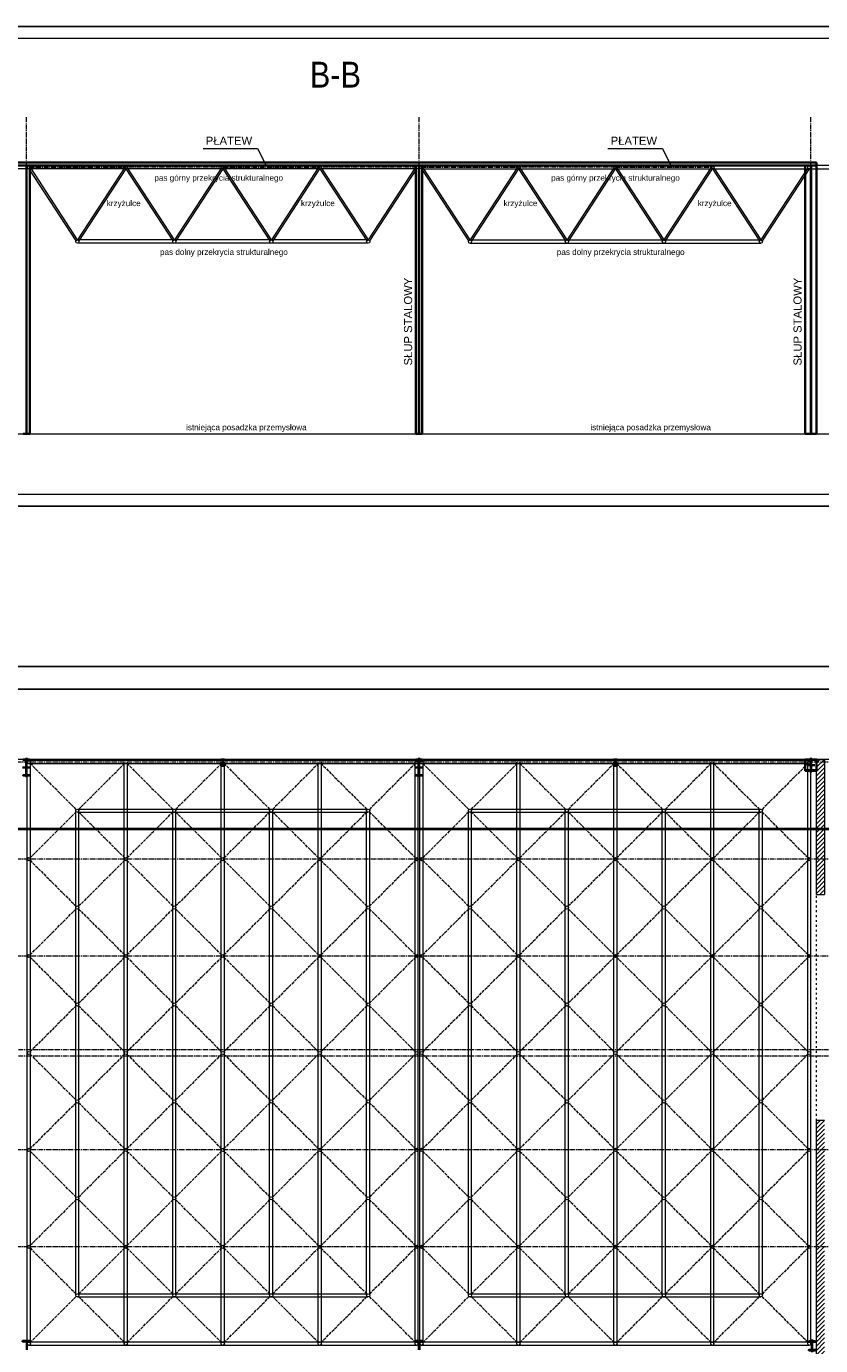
# Model space of a CAD drawing. Header units: millimetres. Extents: x -4725611 to 4745838, y -5478268 to 5501141.
# Tile 16 of 26: x 38619 to 41076, y -7438 to -3355. Entities that reach past the tile are written whole.
import ezdxf

# ---------------------------------------------------------------- set-up
doc = ezdxf.new("R2010")
doc.units = ezdxf.units.MM
for name, pattern in [('ACAD_ISO02W100', [15, 12, -3]), ('ACAD_ISO03W100', [30, 12, -18]), ('CENTER2', [28.575, 19.05, -3.175, 3.175, -3.175])]:
    doc.linetypes.add(name, pattern=pattern)
for name, color, linetype, lineweight in [('_kh_elementy istniejące', 253, 'Continuous', 15), ('e-cad_cienkie', 80, 'Continuous', 13), ('e-cad_kontur', 2, 'Continuous', 35), ('e-cad_opisy', 7, 'Continuous', 13), ('e-cad_osie', 6, 'CENTER2', 9), ('e-cad_wypelnienia', 254, 'Continuous', 5), ('K- OPISY', 40, 'Continuous', 20), ('K-STAL', 2, 'Continuous', 20), ('K-WIDOK', 140, 'Continuous', 15)]:
    doc.layers.add(name, color=color, linetype=linetype, lineweight=lineweight)
doc.styles.add('Arial', font='arial.ttf')
doc.styles.get("Standard").update_dxf_attribs({"font": 'arial.ttf'})
pattern_1 = [(225, (46372.62428, -3621.33582), (0.179605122, -0.179605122), [])]

msp = doc.modelspace()

# ---------------------------------------------------------------- hatches: boundary and pattern name
at = {"layer": 'e-cad_kontur', "ltscale": 0.8}
h = msp.add_hatch(dxfattribs=at)
h.set_pattern_fill('ANSI31', color=256, scale=0.08, angle=180, style=0)
h.set_pattern_definition(pattern_1)
edge = h.paths.add_edge_path()
edge.add_line((39231.28, -5624.21), (39221.28, -5624.21))
edge.add_line((39221.28, -5624.21), (39221.28, -5625.06))
edge.add_line((39221.28, -5625.06), (39224.8, -5625.06))
edge.add_arc((39224.8, -5626.26), 1.2, 360, 450, ccw=False)
edge.add_line((39226, -5626.26), (39226, -5642.16))
edge.add_arc((39224.8, -5642.16), 1.2, 270, 360, ccw=False)
edge.add_line((39224.8, -5643.36), (39221.28, -5643.36))
edge.add_line((39221.28, -5643.36), (39221.28, -5644.21))
edge.add_line((39221.28, -5644.21), (39231.28, -5644.21))
edge.add_line((39231.28, -5644.21), (39231.28, -5643.36))
edge.add_line((39231.28, -5643.36), (39227.76, -5643.36))
edge.add_arc((39227.76, -5642.16), 1.2, 180, 270, ccw=False)
edge.add_line((39226.56, -5642.16), (39226.56, -5626.26))
edge.add_arc((39227.76, -5626.26), 1.2, 450, 540, ccw=False)
edge.add_line((39227.76, -5625.06), (39231.28, -5625.06))
edge.add_line((39231.28, -5625.06), (39231.28, -5624.21))
h = msp.add_hatch(dxfattribs=at)
h.set_pattern_fill('ANSI31', color=256, scale=0.08, angle=180, style=0)
h.set_pattern_definition(pattern_1)
edge = h.paths.add_edge_path()
edge.add_line((40436.28, -5624.21), (40446.28, -5624.21))
edge.add_line((40446.28, -5624.21), (40446.28, -5625.06))
edge.add_line((40446.28, -5625.06), (40442.76, -5625.06))
edge.add_arc((40442.76, -5626.26), 1.2, 90, 180)
edge.add_line((40441.56, -5626.26), (40441.56, -5642.16))
edge.add_arc((40442.76, -5642.16), 1.2, 180, 270)
edge.add_line((40442.76, -5643.36), (40446.28, -5643.36))
edge.add_line((40446.28, -5643.36), (40446.28, -5644.21))
edge.add_line((40446.28, -5644.21), (40436.28, -5644.21))
edge.add_line((40436.28, -5644.21), (40436.28, -5643.36))
edge.add_line((40436.28, -5643.36), (40439.8, -5643.36))
edge.add_arc((40439.8, -5642.16), 1.2, 270, 360)
edge.add_line((40441, -5642.16), (40441, -5626.26))
edge.add_arc((40439.8, -5626.26), 1.2, 0, 90)
edge.add_line((40439.8, -5625.06), (40436.28, -5625.06))
edge.add_line((40436.28, -5625.06), (40436.28, -5624.21))
at = {"layer": 'e-cad_wypelnienia', "ltscale": 0.8}
h = msp.add_hatch(dxfattribs=at)
h.set_pattern_fill('ANSI31', color=256, scale=3)
h.set_pattern_definition([(45, (0, -8779.463), (-6.735192, 6.735192), [])])
h.paths.add_polyline_path([(41088.78, -9250.88), (41063.78, -9250.88), (41063.78, -9396.72), (41088.78, -9396.72)])
h.paths.add_polyline_path([(41088.78, -7439.21), (41063.78, -7439.21), (41063.78, -9250.88), (41088.78, -9250.88)])
h.paths.add_polyline_path([(41088.78, -6742.21), (41063.78, -6742.21), (41063.78, -7439.21), (41088.78, -7439.21)])
h.paths.add_polyline_path([(41088.78, -5641.71), (41063.78, -5641.71), (41063.78, -6042.21), (41088.78, -6042.21)])
h.paths.add_polyline_path([(41088.78, -5624.21), (41063.78, -5624.21), (41063.78, -5641.71), (41088.78, -5641.71)])
h.paths.add_polyline_path([(41058.92, -7525.73), (41093.79, -7525.73), (41093.79, -7484.52), (41058.92, -7484.52)])

# ---------------------------------------------------------------- linework, layer by layer
at = {"ltscale": 0.8}
msp.add_lwpolyline([(32175.44, -4840.44), (45675.44, -4840.44), (45675.44, -3355.44), (32175.44, -3355.44)], close=True, dxfattribs=at)
at = {"layer": '_kh_elementy istniejące', "lineweight": 40}
msp.add_lwpolyline([(32215.04, -5839.18), (45142.12, -5839.18)], dxfattribs=at)
at = {"layer": 'Defpoints', "ltscale": 0.8}
for points in [[(30315.91, -11276.3), (47815.91, -11276.3), (47815.91, -5336.3), (30315.91, -5336.3)], [(30615.91, -11206.3), (47745.91, -11206.3), (47745.91, -5406.3), (30615.91, -5406.3)]]:
    msp.add_lwpolyline(points, close=True, dxfattribs=at)
at = {"layer": 'e-cad_cienkie'}
msp.add_lwpolyline([(32325.44, -4802.94), (45637.94, -4802.94), (45637.94, -3392.94), (32325.44, -3392.94)], close=True, dxfattribs=at)
at = {"layer": 'e-cad_cienkie', "ltscale": 0.8}
for points in [[(39165.34, -3732.88), (39334.12, -3732.88), (39360.23, -3786.35)], [(40418.33, -3732.88), (40587.11, -3732.88), (40613.22, -3786.35)]]:
    msp.add_lwpolyline(points, dxfattribs=at)
at = {"layer": 'e-cad_cienkie', "color": 242, "ltscale": 0.8, "true_color": 0xdf343a}
for points in [[(38621.28, -7432.78), (38621.28, -5632.78)], [(39826.28, -5627.78), (38626.28, -5627.78)], [(38631.28, -7432.78), (38631.28, -5632.78)], [(38921.28, -7432.78), (38921.28, -5632.78)], [(38931.28, -7432.78), (38931.28, -5632.78)], [(39221.28, -7432.78), (39221.28, -5632.78)], [(39231.28, -7432.78), (39231.28, -5632.78)], [(39521.28, -7432.78), (39521.28, -5632.78)], [(39521.28, -7432.78), (39521.28, -5632.78)], [(39531.28, -7432.78), (39531.28, -5632.78)], [(39531.28, -7432.78), (39531.28, -5632.78)], [(39821.28, -7432.78), (39821.28, -5632.78)], [(39821.28, -7432.78), (39821.28, -5632.78)], [(39831.28, -7432.78), (39831.28, -5632.78)], [(39831.28, -7432.78), (39831.28, -5632.78)], [(39836.28, -7432.78), (39836.28, -5632.78)], [(41041.28, -5627.78), (39841.28, -5627.78)], [(39846.28, -7432.78), (39846.28, -5632.78)], [(40136.28, -7432.78), (40136.28, -5632.78)], [(40146.28, -7432.78), (40146.28, -5632.78)], [(40436.28, -7432.78), (40436.28, -5632.78)], [(40446.28, -7432.78), (40446.28, -5632.78)], [(40736.28, -7432.78), (40736.28, -5632.78)], [(40736.28, -7432.78), (40736.28, -5632.78)], [(40746.28, -7432.78), (40746.28, -5632.78)], [(40746.28, -7432.78), (40746.28, -5632.78)], [(41036.28, -7432.78), (41036.28, -5632.78)], [(41036.28, -7432.78), (41036.28, -5632.78)], [(41046.28, -7432.78), (41046.28, -5632.78)], [(41046.28, -7432.78), (41046.28, -5632.78)], [(39826.28, -5637.78), (38626.28, -5637.78)], [(39826.28, -5637.78), (38626.28, -5637.78)], [(41041.28, -5637.78), (39841.28, -5637.78)], [(41041.28, -5637.78), (39841.28, -5637.78)], [(39826.28, -7427.78), (38626.28, -7427.78)], [(41041.28, -7427.78), (39841.28, -7427.78)], [(39826.28, -7437.78), (38626.28, -7437.78)], [(41041.28, -7437.78), (39841.28, -7437.78)]]:
    msp.add_lwpolyline(points, dxfattribs=at)
for centre in [(38626.28, -5632.78), (38626.28, -5632.78), (39826.28, -5632.78), (39841.28, -5632.78), (39841.28, -5632.78), (41041.28, -5632.78), (38626.28, -5932.78), (38926.28, -5932.78), (39226.28, -5932.78), (39526.28, -5932.78), (39826.28, -5932.78), (39841.28, -5932.78), (40141.28, -5932.78), (40441.28, -5932.78), (40741.28, -5932.78), (41041.28, -5932.78), (38626.28, -6232.78), (38926.28, -6232.78), (39226.28, -6232.78), (39526.28, -6232.78), (39826.28, -6232.78), (39841.28, -6232.78), (40141.28, -6232.78), (40441.28, -6232.78), (40741.28, -6232.78), (41041.28, -6232.78), (38626.28, -6532.78), (38926.28, -6532.78), (39226.28, -6532.78), (39526.28, -6532.78), (39826.28, -6532.78), (39841.28, -6532.78), (40141.28, -6532.78), (40441.28, -6532.78), (40741.28, -6532.78), (41041.28, -6532.78), (38626.28, -6832.78), (38926.28, -6832.78), (39226.28, -6832.78), (39526.28, -6832.78), (39826.28, -6832.78), (39841.28, -6832.78), (40141.28, -6832.78), (40441.28, -6832.78), (40741.28, -6832.78), (41041.28, -6832.78), (38626.28, -7132.78), (38926.28, -7132.78), (39226.28, -7132.78), (39526.28, -7132.78), (39826.28, -7132.78), (39841.28, -7132.78), (40141.28, -7132.78), (40441.28, -7132.78), (40741.28, -7132.78), (41041.28, -7132.78), (38626.28, -7432.78), (38926.28, -7432.78), (39226.28, -7432.78), (39526.28, -7432.78), (39826.28, -7432.78), (39841.28, -7432.78), (40141.28, -7432.78), (40441.28, -7432.78), (40741.28, -7432.78), (41041.28, -7432.78)]:
    msp.add_circle(centre, 5, dxfattribs=at)
at = {"layer": 'e-cad_kontur', "ltscale": 0.8}
for points in [[(41063.78, -3776.35), (36173.78, -3776.35)], [(41063.78, -3786.35), (36173.78, -3786.35)], [(38628.78, -3786.35), (38608.78, -3786.35)], [(38619.29, -4616.35), (38619.29, -3786.35)], [(38628.78, -4616.35), (38628.78, -3786.35)], [(39823.78, -4616.35), (39823.78, -3786.35)], [(39833.27, -4616.35), (39833.27, -3786.35)], [(39834.29, -4616.35), (39834.29, -3786.35)], [(39843.78, -4616.35), (39843.78, -3786.35)], [(41028.78, -4616.35), (41028.78, -3786.35)], [(41045.77, -4616.35), (41045.77, -3786.35)], [(41046.79, -4616.35), (41046.79, -3786.35)], [(41063.78, -3776.35), (41063.78, -3786.35)], [(41063.78, -4616.35), (41063.78, -3786.35)], [(38628.78, -4616.35), (38619.29, -4616.35), (38608.78, -4616.35)], [(39823.78, -4616.35), (39833.27, -4616.35), (39843.78, -4616.35)], [(41063.78, -4616.35), (41028.78, -4616.35)], [(38618.78, -5619.21), (38618.78, -5679.21)], [(39232.28, -5634.21), (39220.28, -5634.21)], [(39226.28, -5622.21), (39226.28, -5646.21)], [(39833.78, -5619.21), (39833.78, -5679.21)], [(40435.28, -5634.21), (40447.28, -5634.21)], [(40441.28, -5622.21), (40441.28, -5646.21)], [(41046.28, -5619.21), (41046.28, -5664.21)], [(38630.78, -5649.21), (38606.78, -5649.21)], [(39845.78, -5649.21), (39821.78, -5649.21)], [(41034.28, -5641.71), (41058.28, -5641.71)], [(38617.78, -7425.91), (38606.78, -7425.91), (38606.78, -7423.91), (38630.78, -7423.91), (38630.78, -7425.91), (38619.78, -7425.91)], [(38619.78, -7451.91), (38619.78, -7425.91)], [(39832.78, -7425.91), (39821.78, -7425.91), (39821.78, -7423.91), (39845.78, -7423.91), (39845.78, -7425.91), (39834.78, -7425.91)], [(39832.78, -7451.91), (39832.78, -7425.91)], [(39834.78, -7451.91), (39834.78, -7425.91)], [(41049.78, -7419.48), (41049.78, -7459.21)]]:
    msp.add_lwpolyline(points, dxfattribs=at)
for points in [[(38628.78, -5624.21), (38608.78, -5624.21), (38608.78, -5625.81), (38616.17, -5625.81, -0.4142136), (38618.27, -5627.91), (38618.27, -5670.51, -0.4142136), (38616.17, -5672.61), (38608.78, -5672.61), (38608.78, -5674.21), (38628.78, -5674.21), (38628.78, -5672.61), (38621.39, -5672.61, -0.4142136), (38619.29, -5670.51), (38619.29, -5627.91, -0.4142136), (38621.39, -5625.81), (38628.78, -5625.81), (38628.78, -5624.21)], [(39231.28, -5624.21), (39221.28, -5624.21), (39221.28, -5625.06), (39224.8, -5625.06, -0.4142136), (39226, -5626.26), (39226, -5642.16, -0.4142136), (39224.8, -5643.36), (39221.28, -5643.36), (39221.28, -5644.21), (39231.28, -5644.21), (39231.28, -5643.36), (39227.76, -5643.36, -0.4142136), (39226.56, -5642.16), (39226.56, -5626.26, -0.4142136), (39227.76, -5625.06), (39231.28, -5625.06), (39231.28, -5624.21)], [(39843.78, -5624.21), (39823.78, -5624.21), (39823.78, -5625.81), (39831.17, -5625.81, -0.4142136), (39833.27, -5627.91), (39833.27, -5670.51, -0.4142136), (39831.17, -5672.61), (39823.78, -5672.61), (39823.78, -5674.21), (39843.78, -5674.21), (39843.78, -5672.61), (39836.39, -5672.61, -0.4142136), (39834.29, -5670.51), (39834.29, -5627.91, -0.4142136), (39836.39, -5625.81), (39843.78, -5625.81), (39843.78, -5624.21)], [(40436.28, -5624.21), (40446.28, -5624.21), (40446.28, -5625.06), (40442.76, -5625.06, 0.4142136), (40441.56, -5626.26), (40441.56, -5642.16, 0.4142136), (40442.76, -5643.36), (40446.28, -5643.36), (40446.28, -5644.21), (40436.28, -5644.21), (40436.28, -5643.36), (40439.8, -5643.36, 0.4142136), (40441, -5642.16), (40441, -5626.26, 0.4142136), (40439.8, -5625.06), (40436.28, -5625.06), (40436.28, -5624.21)], [(41028.78, -5624.21), (41063.78, -5624.21), (41063.78, -5625.81), (41048.89, -5625.81, 0.4142136), (41046.79, -5627.91), (41046.79, -5655.51, 0.4142136), (41048.89, -5657.61), (41063.78, -5657.61), (41063.78, -5659.21), (41028.78, -5659.21), (41028.78, -5657.61), (41043.67, -5657.61, 0.4142136), (41045.77, -5655.51), (41045.77, -5627.91, 0.4142136), (41043.67, -5625.81), (41028.78, -5625.81), (41028.78, -5624.21)], [(41040.03, -7425.21), (41059.53, -7425.21), (41059.53, -7427.11), (41052.78, -7427.11, 0.4142136), (41050.38, -7429.51), (41050.38, -7448.91, 0.4142136), (41052.78, -7451.31), (41059.53, -7451.31), (41059.53, -7453.21), (41040.03, -7453.21), (41040.03, -7451.31), (41046.78, -7451.31, 0.4142136), (41049.18, -7448.91), (41049.18, -7429.51, 0.4142136), (41046.78, -7427.11), (41040.03, -7427.11), (41040.03, -7425.21)]]:
    msp.add_lwpolyline(points, format="xyb", dxfattribs=at)
msp.add_lwpolyline([(41063.78, -5659.21), (41028.78, -5659.21), (41028.78, -5624.21), (41063.78, -5624.21)], close=True, dxfattribs=at)
at = {"layer": 'e-cad_osie', "ltscale": 0.8}
for points in [[(38618.78, -4611.35), (38618.78, -3636.01)], [(39833.78, -4611.35), (39833.78, -3636.01)], [(41046.28, -4611.35), (41046.28, -3636.01)], [(38626.28, -3791.35), (38926.28, -3791.35)], [(39226.28, -3791.35), (38926.28, -3791.35)], [(39226.28, -3791.35), (39526.28, -3791.35)], [(39826.28, -3791.35), (39526.28, -3791.35)], [(39841.28, -3791.35), (40141.28, -3791.35)], [(40441.28, -3791.35), (40141.28, -3791.35)], [(40441.28, -3791.35), (40741.28, -3791.35)]]:
    msp.add_lwpolyline(points, dxfattribs=at)
at = {"layer": 'e-cad_osie', "color": 2, "ltscale": 0.8}
for points in [[(45003.12, -5632.78), (32304.99, -5632.78)], [(45003.12, -5932.78), (32304.99, -5932.78)], [(45003.12, -6232.78), (32304.99, -6232.78)], [(45009.7, -6522.78), (32304.99, -6522.78)], [(45009.7, -6542.78), (32304.99, -6542.78)], [(45003.12, -6832.78), (32304.99, -6832.78)], [(45003.12, -7132.78), (32304.99, -7132.78)]]:
    msp.add_lwpolyline(points, dxfattribs=at)
at = {"layer": 'e-cad_wypelnienia', "ltscale": 0.8}
for points in [[(41063.78, -6042.21), (41063.78, -5624.21), (41088.78, -5624.21), (41088.78, -6042.21)], [(41063.78, -6042.21), (41088.78, -6042.21)], [(41063.78, -9396.72), (41063.78, -6742.21)], [(41088.78, -6742.21), (41063.78, -6742.21)]]:
    msp.add_lwpolyline(points, dxfattribs=at)
at = {"layer": 'e-cad_wypelnienia', "color": 8, "linetype": 'ACAD_ISO02W100', "ltscale": 0.8}
for points in [[(38772.74, -5779.24), (38629.81, -5636.31)], [(38779.81, -5779.24), (38922.74, -5636.31)], [(38929.81, -5636.31), (39072.74, -5779.24)], [(39222.74, -5636.31), (39079.81, -5779.24)], [(39229.81, -5636.31), (39372.74, -5779.24)], [(39522.74, -5636.31), (39379.81, -5779.24)], [(39529.81, -5636.31), (39672.74, -5779.24)], [(39822.74, -5636.31), (39679.81, -5779.24)], [(39987.74, -5779.24), (39844.81, -5636.31)], [(39994.81, -5779.24), (40137.74, -5636.31)], [(40144.81, -5636.31), (40287.74, -5779.24)], [(40437.74, -5636.31), (40294.81, -5779.24)], [(40444.81, -5636.31), (40587.74, -5779.24)], [(40737.74, -5636.31), (40594.81, -5779.24)], [(40744.81, -5636.31), (40887.74, -5779.24)], [(41037.74, -5636.31), (40894.81, -5779.24)], [(38772.74, -5786.31), (38629.81, -5929.24)], [(38779.81, -5786.31), (38922.74, -5929.24)], [(38929.81, -5929.24), (39072.74, -5786.31)], [(39222.74, -5929.24), (39079.81, -5786.31)], [(39229.81, -5929.24), (39372.74, -5786.31)], [(39522.74, -5929.24), (39379.81, -5786.31)], [(39529.81, -5929.24), (39672.74, -5786.31)], [(39822.74, -5929.24), (39679.81, -5786.31)], [(39987.74, -5786.31), (39844.81, -5929.24)], [(39994.81, -5786.31), (40137.74, -5929.24)], [(40144.81, -5929.24), (40287.74, -5786.31)], [(40437.74, -5929.24), (40294.81, -5786.31)], [(40444.81, -5929.24), (40587.74, -5786.31)], [(40737.74, -5929.24), (40594.81, -5786.31)], [(40744.81, -5929.24), (40887.74, -5786.31)], [(41037.74, -5929.24), (40894.81, -5786.31)], [(38629.81, -5936.31), (38772.74, -6079.24)], [(38922.74, -5936.31), (38779.81, -6079.24)], [(38929.81, -5936.31), (39072.74, -6079.24)], [(39222.74, -5936.31), (39079.81, -6079.24)], [(39229.81, -5936.31), (39372.74, -6079.24)], [(39522.74, -5936.31), (39379.81, -6079.24)], [(39529.81, -5936.31), (39672.74, -6079.24)], [(39822.74, -5936.31), (39679.81, -6079.24)], [(39844.81, -5936.31), (39987.74, -6079.24)], [(40137.74, -5936.31), (39994.81, -6079.24)], [(40144.81, -5936.31), (40287.74, -6079.24)], [(40437.74, -5936.31), (40294.81, -6079.24)], [(40444.81, -5936.31), (40587.74, -6079.24)], [(40737.74, -5936.31), (40594.81, -6079.24)], [(40744.81, -5936.31), (40887.74, -6079.24)], [(41037.74, -5936.31), (40894.81, -6079.24)], [(38629.81, -6229.24), (38772.74, -6086.31)], [(38922.74, -6229.24), (38779.81, -6086.31)], [(38929.81, -6229.24), (39072.74, -6086.31)], [(39222.74, -6229.24), (39079.81, -6086.31)], [(39229.81, -6229.24), (39372.74, -6086.31)], [(39522.74, -6229.24), (39379.81, -6086.31)], [(39529.81, -6229.24), (39672.74, -6086.31)], [(39822.74, -6229.24), (39679.81, -6086.31)], [(39844.81, -6229.24), (39987.74, -6086.31)], [(40137.74, -6229.24), (39994.81, -6086.31)], [(40144.81, -6229.24), (40287.74, -6086.31)], [(40437.74, -6229.24), (40294.81, -6086.31)], [(40444.81, -6229.24), (40587.74, -6086.31)], [(40737.74, -6229.24), (40594.81, -6086.31)], [(40744.81, -6229.24), (40887.74, -6086.31)], [(41037.74, -6229.24), (40894.81, -6086.31)], [(38772.74, -6379.24), (38629.81, -6236.31)], [(38779.81, -6379.24), (38922.74, -6236.31)], [(38929.81, -6236.31), (39072.74, -6379.24)], [(39222.74, -6236.31), (39079.81, -6379.24)], [(39229.81, -6236.31), (39372.74, -6379.24)], [(39522.74, -6236.31), (39379.81, -6379.24)], [(39529.81, -6236.31), (39672.74, -6379.24)], [(39822.74, -6236.31), (39679.81, -6379.24)], [(39987.74, -6379.24), (39844.81, -6236.31)], [(39994.81, -6379.24), (40137.74, -6236.31)], [(40144.81, -6236.31), (40287.74, -6379.24)], [(40437.74, -6236.31), (40294.81, -6379.24)], [(40444.81, -6236.31), (40587.74, -6379.24)], [(40737.74, -6236.31), (40594.81, -6379.24)], [(40744.81, -6236.31), (40887.74, -6379.24)], [(41037.74, -6236.31), (40894.81, -6379.24)], [(38772.74, -6386.31), (38629.81, -6529.24)], [(38779.81, -6386.31), (38922.74, -6529.24)], [(38929.81, -6529.24), (39072.74, -6386.31)], [(39222.74, -6529.24), (39079.81, -6386.31)], [(39229.81, -6529.24), (39372.74, -6386.31)], [(39522.74, -6529.24), (39379.81, -6386.31)], [(39529.81, -6529.24), (39672.74, -6386.31)], [(39822.74, -6529.24), (39679.81, -6386.31)], [(39987.74, -6386.31), (39844.81, -6529.24)], [(39994.81, -6386.31), (40137.74, -6529.24)], [(40144.81, -6529.24), (40287.74, -6386.31)], [(40437.74, -6529.24), (40294.81, -6386.31)], [(40444.81, -6529.24), (40587.74, -6386.31)], [(40737.74, -6529.24), (40594.81, -6386.31)], [(40744.81, -6529.24), (40887.74, -6386.31)], [(41037.74, -6529.24), (40894.81, -6386.31)], [(38629.81, -6536.31), (38772.74, -6679.24)], [(38922.74, -6536.31), (38779.81, -6679.24)], [(38929.81, -6536.31), (39072.74, -6679.24)], [(39222.74, -6536.31), (39079.81, -6679.24)], [(39229.81, -6536.31), (39372.74, -6679.24)], [(39522.74, -6536.31), (39379.81, -6679.24)], [(39529.81, -6536.31), (39672.74, -6679.24)], [(39822.74, -6536.31), (39679.81, -6679.24)], [(39844.81, -6536.31), (39987.74, -6679.24)], [(40137.74, -6536.31), (39994.81, -6679.24)], [(40144.81, -6536.31), (40287.74, -6679.24)], [(40437.74, -6536.31), (40294.81, -6679.24)], [(40444.81, -6536.31), (40587.74, -6679.24)], [(40737.74, -6536.31), (40594.81, -6679.24)], [(40744.81, -6536.31), (40887.74, -6679.24)], [(41037.74, -6536.31), (40894.81, -6679.24)], [(38629.81, -6829.24), (38772.74, -6686.31)], [(38922.74, -6829.24), (38779.81, -6686.31)], [(38929.81, -6829.24), (39072.74, -6686.31)], [(39222.74, -6829.24), (39079.81, -6686.31)], [(39229.81, -6829.24), (39372.74, -6686.31)], [(39522.74, -6829.24), (39379.81, -6686.31)], [(39529.81, -6829.24), (39672.74, -6686.31)], [(39822.74, -6829.24), (39679.81, -6686.31)], [(39844.81, -6829.24), (39987.74, -6686.31)], [(40137.74, -6829.24), (39994.81, -6686.31)], [(40144.81, -6829.24), (40287.74, -6686.31)], [(40437.74, -6829.24), (40294.81, -6686.31)], [(40444.81, -6829.24), (40587.74, -6686.31)], [(40737.74, -6829.24), (40594.81, -6686.31)], [(40744.81, -6829.24), (40887.74, -6686.31)], [(41037.74, -6829.24), (40894.81, -6686.31)], [(38772.74, -6979.24), (38629.81, -6836.31)], [(38779.81, -6979.24), (38922.74, -6836.31)], [(38929.81, -6836.31), (39072.74, -6979.24)], [(39222.74, -6836.31), (39079.81, -6979.24)], [(39229.81, -6836.31), (39372.74, -6979.24)], [(39522.74, -6836.31), (39379.81, -6979.24)], [(39529.81, -6836.31), (39672.74, -6979.24)], [(39822.74, -6836.31), (39679.81, -6979.24)], [(39987.74, -6979.24), (39844.81, -6836.31)], [(39994.81, -6979.24), (40137.74, -6836.31)], [(40144.81, -6836.31), (40287.74, -6979.24)], [(40437.74, -6836.31), (40294.81, -6979.24)], [(40444.81, -6836.31), (40587.74, -6979.24)], [(40737.74, -6836.31), (40594.81, -6979.24)], [(40744.81, -6836.31), (40887.74, -6979.24)], [(41037.74, -6836.31), (40894.81, -6979.24)], [(38772.74, -6986.31), (38629.81, -7129.24)], [(38779.81, -6986.31), (38922.74, -7129.24)], [(38929.81, -7129.24), (39072.74, -6986.31)], [(39222.74, -7129.24), (39079.81, -6986.31)], [(39229.81, -7129.24), (39372.74, -6986.31)], [(39522.74, -7129.24), (39379.81, -6986.31)], [(39529.81, -7129.24), (39672.74, -6986.31)], [(39822.74, -7129.24), (39679.81, -6986.31)], [(39987.74, -6986.31), (39844.81, -7129.24)], [(39994.81, -6986.31), (40137.74, -7129.24)], [(40144.81, -7129.24), (40287.74, -6986.31)], [(40437.74, -7129.24), (40294.81, -6986.31)], [(40444.81, -7129.24), (40587.74, -6986.31)], [(40737.74, -7129.24), (40594.81, -6986.31)], [(40744.81, -7129.24), (40887.74, -6986.31)], [(41037.74, -7129.24), (40894.81, -6986.31)], [(38629.81, -7136.31), (38772.74, -7279.24)], [(38922.74, -7136.31), (38779.81, -7279.24)], [(38929.81, -7136.31), (39072.74, -7279.24)], [(39222.74, -7136.31), (39079.81, -7279.24)], [(39229.81, -7136.31), (39372.74, -7279.24)], [(39522.74, -7136.31), (39379.81, -7279.24)], [(39529.81, -7136.31), (39672.74, -7279.24)], [(39822.74, -7136.31), (39679.81, -7279.24)], [(39844.81, -7136.31), (39987.74, -7279.24)], [(40137.74, -7136.31), (39994.81, -7279.24)], [(40144.81, -7136.31), (40287.74, -7279.24)], [(40437.74, -7136.31), (40294.81, -7279.24)], [(40444.81, -7136.31), (40587.74, -7279.24)], [(40737.74, -7136.31), (40594.81, -7279.24)], [(40744.81, -7136.31), (40887.74, -7279.24)], [(41037.74, -7136.31), (40894.81, -7279.24)], [(38629.81, -7429.24), (38772.74, -7286.31)], [(38922.74, -7429.24), (38779.81, -7286.31)], [(38929.81, -7429.24), (39072.74, -7286.31)], [(39222.74, -7429.24), (39079.81, -7286.31)], [(39229.81, -7429.24), (39372.74, -7286.31)], [(39522.74, -7429.24), (39379.81, -7286.31)], [(39529.81, -7429.24), (39672.74, -7286.31)], [(39822.74, -7429.24), (39679.81, -7286.31)], [(39844.81, -7429.24), (39987.74, -7286.31)], [(40137.74, -7429.24), (39994.81, -7286.31)], [(40144.81, -7429.24), (40287.74, -7286.31)], [(40437.74, -7429.24), (40294.81, -7286.31)], [(40444.81, -7429.24), (40587.74, -7286.31)], [(40737.74, -7429.24), (40594.81, -7286.31)], [(40744.81, -7429.24), (40887.74, -7286.31)], [(41037.74, -7429.24), (40894.81, -7286.31)]]:
    msp.add_lwpolyline(points, dxfattribs=at)
at = {"layer": 'e-cad_wypelnienia', "color": 150, "ltscale": 0.8, "true_color": 0x389cff}
for points in [[(38771.28, -7282.78), (38771.28, -5782.78)], [(38771.28, -7282.78), (38771.28, -5782.78)], [(38776.28, -5777.78), (39676.28, -5777.78)], [(38776.28, -5787.78), (39676.28, -5787.78)], [(38781.28, -7282.78), (38781.28, -5782.78)], [(38781.28, -7282.78), (38781.28, -5782.78)], [(39071.28, -7282.78), (39071.28, -5782.78)], [(39081.28, -7282.78), (39081.28, -5782.78)], [(39371.28, -7282.78), (39371.28, -5782.78)], [(39381.28, -7282.78), (39381.28, -5782.78)], [(39671.28, -7282.78), (39671.28, -5782.78)], [(39681.28, -7282.78), (39681.28, -5782.78)], [(39986.28, -7282.78), (39986.28, -5782.78)], [(39986.28, -7282.78), (39986.28, -5782.78)], [(39991.28, -5777.78), (40891.28, -5777.78)], [(39991.28, -5787.78), (40891.28, -5787.78)], [(39996.28, -7282.78), (39996.28, -5782.78)], [(39996.28, -7282.78), (39996.28, -5782.78)], [(40286.28, -7282.78), (40286.28, -5782.78)], [(40296.28, -7282.78), (40296.28, -5782.78)], [(40586.28, -7282.78), (40586.28, -5782.78)], [(40596.28, -7282.78), (40596.28, -5782.78)], [(40886.28, -7282.78), (40886.28, -5782.78)], [(40896.28, -7282.78), (40896.28, -5782.78)], [(38776.28, -7277.78), (39676.28, -7277.78)], [(38776.28, -7287.78), (39676.28, -7287.78)], [(39991.28, -7277.78), (40891.28, -7277.78)], [(39991.28, -7287.78), (40891.28, -7287.78)]]:
    msp.add_lwpolyline(points, dxfattribs=at)
at = {"layer": 'e-cad_wypelnienia', "linetype": 'ACAD_ISO03W100', "ltscale": 0.5}
msp.add_lwpolyline([(41063.78, -6742.21), (41063.78, -6042.21)], dxfattribs=at)
at = {"layer": 'e-cad_wypelnienia', "color": 150, "ltscale": 0.8, "true_color": 0x389cff}
for centre in [(38776.28, -5782.78), (38776.28, -5782.78), (39076.28, -5782.78), (39376.28, -5782.78), (39676.28, -5782.78), (39991.28, -5782.78), (39991.28, -5782.78), (40291.28, -5782.78), (40591.28, -5782.78), (40891.28, -5782.78), (38776.28, -6082.78), (38776.28, -6082.78), (39076.28, -6082.78), (39376.28, -6082.78), (39676.28, -6082.78), (39991.28, -6082.78), (39991.28, -6082.78), (40291.28, -6082.78), (40591.28, -6082.78), (40891.28, -6082.78), (38776.28, -6382.78), (38776.28, -6382.78), (39076.28, -6382.78), (39376.28, -6382.78), (39676.28, -6382.78), (39991.28, -6382.78), (39991.28, -6382.78), (40291.28, -6382.78), (40591.28, -6382.78), (40891.28, -6382.78), (38776.28, -6682.78), (38776.28, -6682.78), (39076.28, -6682.78), (39376.28, -6682.78), (39676.28, -6682.78), (39991.28, -6682.78), (39991.28, -6682.78), (40291.28, -6682.78), (40591.28, -6682.78), (40891.28, -6682.78), (38776.28, -6982.78), (38776.28, -6982.78), (39076.28, -6982.78), (39376.28, -6982.78), (39676.28, -6982.78), (39991.28, -6982.78), (39991.28, -6982.78), (40291.28, -6982.78), (40591.28, -6982.78), (40891.28, -6982.78), (38776.28, -7282.78), (38776.28, -7282.78), (39076.28, -7282.78), (39376.28, -7282.78), (39676.28, -7282.78), (39991.28, -7282.78), (39991.28, -7282.78), (40291.28, -7282.78), (40591.28, -7282.78), (40891.28, -7282.78)]:
    msp.add_circle(centre, 5, dxfattribs=at)
at = {"layer": 'K-STAL', "color": 242, "ltscale": 0.8, "true_color": 0xdf343a}
for points in [[(36191.28, -3786.35), (39826.28, -3786.35)], [(39826.28, -3796.35), (36191.79, -3796.35)], [(43476.28, -3786.35), (39841.28, -3786.35)], [(39841.28, -3796.35), (43475.77, -3796.35)]]:
    msp.add_lwpolyline(points, dxfattribs=at)
for centre in [(38626.28, -3791.35), (38926.28, -3791.35), (39226.28, -3791.35), (39526.28, -3791.35), (39826.28, -3791.35), (39841.28, -3791.35), (40141.28, -3791.35), (40441.28, -3791.35), (40741.28, -3791.35), (41041.28, -3791.35)]:
    msp.add_circle(centre, 5, dxfattribs=at)
at = {"layer": 'K-WIDOK', "color": 8, "ltscale": 0.8}
for points in [[(38626.55, -3796.34), (38771.82, -4019.09)], [(38630.74, -3793.61), (38776.01, -4016.36)], [(38921.82, -3793.61), (38776.55, -4016.36)], [(38926.01, -3796.34), (38780.74, -4019.09)], [(38926.55, -3796.34), (39071.82, -4019.09)], [(38930.74, -3793.61), (39076.01, -4016.36)], [(39221.82, -3793.61), (39076.55, -4016.36)], [(39226.01, -3796.34), (39080.74, -4019.09)], [(39226.55, -3796.34), (39371.82, -4019.09)], [(39230.74, -3793.61), (39376.01, -4016.36)], [(39521.82, -3793.61), (39376.55, -4016.36)], [(39526.01, -3796.34), (39380.74, -4019.09)], [(39526.55, -3796.34), (39671.82, -4019.09)], [(39530.74, -3793.61), (39676.01, -4016.36)], [(39821.82, -3793.61), (39676.55, -4016.36)], [(39826.01, -3796.34), (39680.74, -4019.09)], [(39841.55, -3796.34), (39986.82, -4019.09)], [(39845.74, -3793.61), (39991.01, -4016.36)], [(40136.82, -3793.61), (39991.55, -4016.36)], [(40141.01, -3796.34), (39995.74, -4019.09)], [(40141.55, -3796.34), (40286.82, -4019.09)], [(40145.74, -3793.61), (40291.01, -4016.36)], [(40436.82, -3793.61), (40291.55, -4016.36)], [(40441.01, -3796.34), (40295.74, -4019.09)], [(40441.55, -3796.34), (40586.82, -4019.09)], [(40445.74, -3793.61), (40591.01, -4016.36)], [(40736.82, -3793.61), (40591.55, -4016.36)], [(40741.01, -3796.34), (40595.74, -4019.09)], [(40741.55, -3796.34), (40886.82, -4019.09)], [(40745.74, -3793.61), (40891.01, -4016.36)], [(41036.82, -3793.61), (40891.55, -4016.36)], [(41041.01, -3796.34), (40895.74, -4019.09)]]:
    msp.add_lwpolyline(points, dxfattribs=at)
at = {"layer": 'K-WIDOK', "color": 150, "ltscale": 0.8, "true_color": 0x389cff}
for points in [[(39676.55, -4016.35), (38776, -4016.35)], [(39676.28, -4026.35), (38776.28, -4026.35)], [(39991, -4016.35), (40891.55, -4016.35)], [(39991.28, -4026.35), (40891.28, -4026.35)]]:
    msp.add_lwpolyline(points, dxfattribs=at)
at = {"layer": 'K-WIDOK', "ltscale": 0.8}
for points in [[(32473.78, -4616.35), (44763.78, -4616.35)], [(44763.78, -11065.88), (44763.78, -5624.21), (32473.78, -5624.21), (32473.78, -11065.88), (44763.78, -11065.88)]]:
    msp.add_lwpolyline(points, dxfattribs=at)
at = {"layer": 'K-WIDOK', "color": 150, "ltscale": 0.8, "true_color": 0x389cff}
for centre in [(38776.28, -4021.35), (39076.28, -4021.35), (39376.28, -4021.35), (39676.28, -4021.35), (39991.28, -4021.35), (40291.28, -4021.35), (40591.28, -4021.35), (40891.28, -4021.35)]:
    msp.add_circle(centre, 5, dxfattribs=at)

# ---------------------------------------------------------------- texts
at = {"layer": 'e-cad_opisy', "style": 'Arial', "width": 0.85}
msp.add_text('B-B', height=80, dxfattribs=at).set_placement((39495.61, -3544.82))
at = {"layer": 'K- OPISY', "attachment_point": 1}
for s, insert, char_height, width in [('PŁATEW ', (39173.59, -3696.72), 25, 1646.0661), ('PŁATEW ', (40426.59, -3696.72), 25, 1646.0661), ('pas górny przekrycia strukturalnego', (39014.52, -3815.18), 18, 1619.9605), ('pas górny przekrycia strukturalnego', (40242.38, -3815.18), 18, 1619.9605), ('krzyżulce', (38867.34, -3893.73), 18, 1619.9605), ('krzyżulce', (39468.13, -3893.73), 18, 1619.9605), ('krzyżulce', (40095.2, -3893.73), 18, 1619.9605), ('krzyżulce', (40695.99, -3893.73), 18, 1619.9605), ('pas dolny przekrycia strukturalnego', (39032.06, -4044.81), 18, 1619.9605), ('pas dolny przekrycia strukturalnego', (40259.92, -4044.81), 18, 1619.9605), ('istniejąca posadzka przemysłowa', (39112.63, -4587.29), 18, 1619.9605), ('istniejąca posadzka przemysłowa', (40363.56, -4587.29), 18, 1619.9605)]:
    msp.add_mtext(s, dxfattribs=dict(at, insert=insert, char_height=char_height, width=width))
at = {"layer": 'K- OPISY', "char_height": 25, "width": 1619.9605, "attachment_point": 1, "rotation": 90}
for insert in [(39787.17, -4404.92), (40992.39, -4404.92)]:
    msp.add_mtext('SŁUP STALOWY', dxfattribs=dict(at, insert=insert))

doc.saveas('drawing.dxf')
